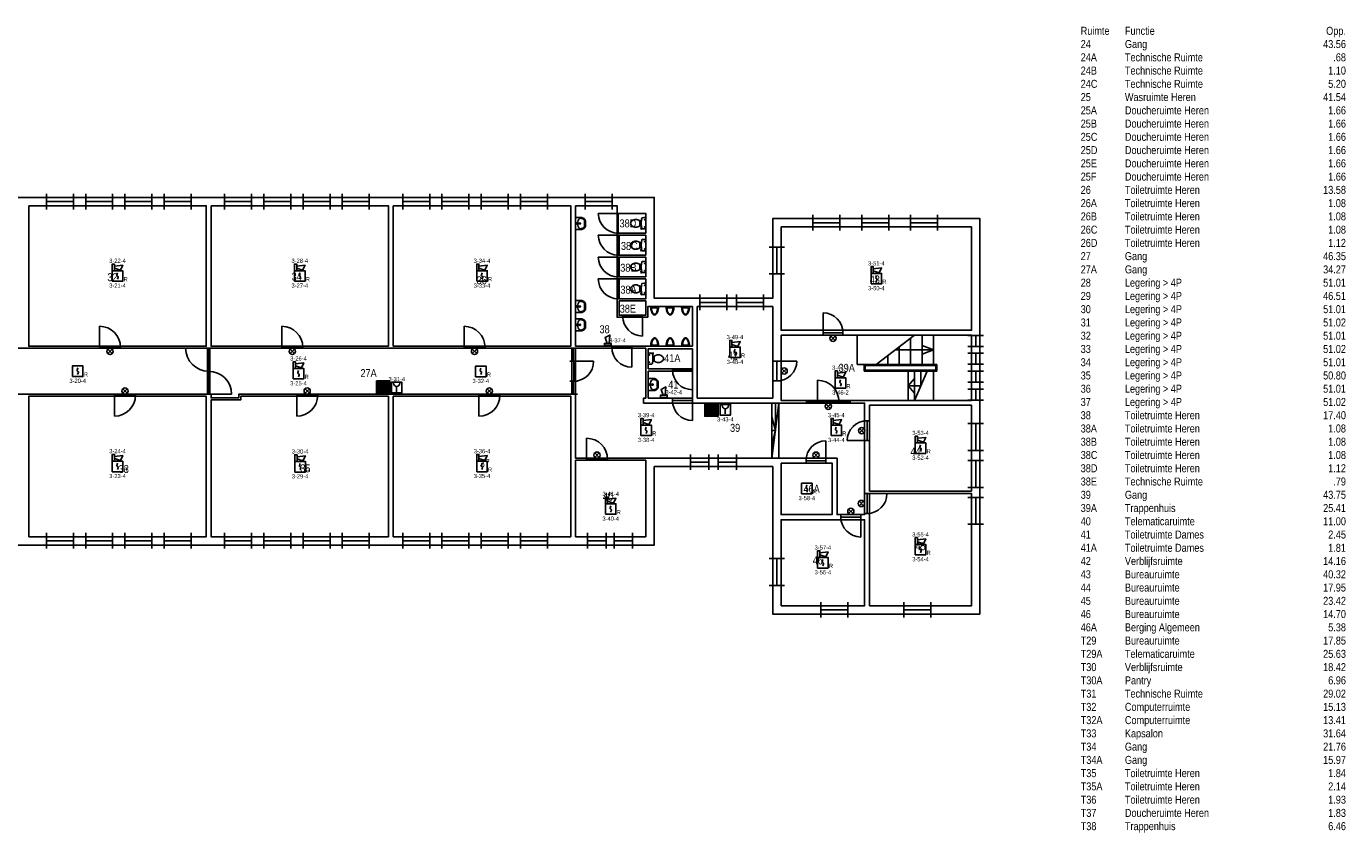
# Model space of a CAD drawing. Header units: millimetres. Extents: x 708096 to 1339077, y 428246 to 469230.
# Tile 10 of 15: x 1053513 to 1113197, y 432073 to 468566. Entities that reach past the tile are written whole.
import ezdxf
from ezdxf.enums import TextEntityAlignment as Align

# ---------------------------------------------------------------- set-up
doc = ezdxf.new("R2010")
doc.units = ezdxf.units.MM
doc.header["$LTSCALE"] = 171.31931
for name, color, linetype in [('-001 BWK', 7, 'Continuous'), ('003. HEFAS-BMI-AUTOMATISCHE MELDERS', 1, 'Continuous'), ('004. HEFAS-BMI-HANDBRANDMELDERS', 1, 'Continuous'), ('DVD-VB-V_TEXT', 7, 'Continuous'), ('FL8222--_BSLH', 7, 'Continuous')]:
    doc.layers.add(name, color=color, linetype=linetype)
doc.layers.add('DVD-VB-V-BC_Compartiment-17', color=7, linetype='Continuous', true_color=0xfce6d4)
doc.styles.add('DVD_ALG 1.8mm_RE', font='arial.ttf', dxfattribs={"height": 1.8})
doc.styles.get("Standard").update_dxf_attribs({"font": 'ARIALN.TTF'})

# ---------------------------------------------------------------- blocks, each defined once
blk = doc.blocks.new('DVDVB_32_-S-_Raam')
for p, q in [((0, -0.5), (0, 0.5)), ((1, -0.5), (1, 0.5)), ((0, 0), (1, 0))]:
    blk.add_line(p, q)
blk = doc.blocks.new('DVDVB_32_-S-_Deur')
for p, q in [((0, -0.5), (0, 0.5)), ((0, 0), (1, 0)), ((1, -0.5), (1, 0.5))]:
    blk.add_line(p, q)
blk = doc.blocks.new('DVDVB_32_-S-_DraairichtingEnkel')
blk.add_line((0, 0), (0, 1))
blk.add_arc((0, 0), 1, 0, 90)
blk = doc.blocks.new('DVDVB_32_-S-_DubbelDeur')
for p, q in [((0, -0.5), (0, 0.5)), ((1, -0.5), (1, 0.5)), ((0, 0), (1, 0))]:
    blk.add_line(p, q)
blk = doc.blocks.new('DVDVB_74_-S-_Toilet')
for p, q in [((248, 0), (-248, 0)), ((-143, -45), (-184, -45)), ((-163, -66), (-163, -24)), ((-111, -200), (-111, -230)), ((-101, -271), (-101, -250)), ((-101, -250), (-57, -250)), ((-67, -250), (-67, -268)), ((-57, -250), (-57, -267)), ((-57, -255), (-35, -255)), ((-35, -255), (-35, -260)), ((-35, -260), (35, -260)), ((35, -255), (35, -260)), ((57, -255), (35, -255)), ((57, -250), (57, -266)), ((101, -250), (57, -250)), ((67, -250), (67, -267)), ((101, -270), (101, -250)), ((111, -230), (111, -200)), ((193, -45), (152, -45)), ((173, -65), (173, -25)), ((178, -192), (183, -206)), ((181, -202), (210, -196)), ((211, -197), (208, -187)), ((262, -216), (210, -224)), ((222, -205), (259, -200)), ((264, -204), (266, -210))]:
    blk.add_line(p, q)
for centre in [(-163, -46), (173, -46)]:
    blk.add_circle(centre, 12)
for centre, radius, start, end in [((-214, -28), 43.4, 141.76979, 181.01916), ((892, -28), 1150, 180, 186.33087), ((-217, -151), 34, 186.33087, 259.29042), ((0, 994), 1200, 259.29042, 264.6981), ((80, -457), 263, 148.90771, 230.87917), ((241, -554), 450, 146.15708, 148.90771), ((-240, -231), 129, 326.15708, 0), ((-101, -292), 20, 96.93581, 142.58002), ((0, 992), 1197, 264.6981, 275.3019), ((9, -1192), 926, 84.30053, 96.93581), ((-81, -457), 263, 309.12083, 31.09229), ((99, -290), 20, 37.78172, 84.30053), ((0, 994), 1200, 275.3019, 280.72707), ((240, -231), 129, 180, 213.84292), ((-241, -554), 450, 31.09229, 33.84292), ((207, -200), 25, 195.92721, 278.47791), ((220, -196), 10, 191.88862, 277.2238), ((217, -152), 33.5, 280.72707, 353.65085), ((214, -28), 43.4, 358.98084, 38.23022), ((-893, -28), 1150, 353.65086, 0), ((260, -206), 5, 15.73978, 97.2238), ((261, -212), 5, 278.47791, 15.73977), ((0, -556), 135, 230.87917, 309.12083)]:
    blk.add_arc(centre, radius, start, end)
blk = doc.blocks.new('DVDVB_74_-S-_Urinoir')
blk.add_circle((0, -25), 25)
blk.add_open_spline([(177, 0), (0, 0), (-178, 0)], degree=2)
for points, weights, knots in [([(-178, 0), (-178, -380), (0, -380), (177, -380), (177, 0)], [1, 0.707106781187, 1, 0.707106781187, 1], [0, 0, 0, 0.25, 0.25, 0.5, 0.5, 0.5]), ([(-1, -50), (-41, -50), (-81, -50), (-140, -50), (-140, -110), (-141, -111), (-141, -113), (-140, -113), (-140, -113), (-106, -344), (-4, -350)], [1, 1, 1, 0.707106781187, 1, 1, 1, 1, 1, 0.817166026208, 0.992380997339], [0, 0, 0, 0.2, 0.2, 0.4, 0.4, 0.6, 0.6, 0.8, 0.8, 0.9958328, 0.9958328, 0.9958328]), ([(-7, -50), (32, -50), (71, -50), (72, -50), (72, -50), (132, -50), (132, -110), (132, -110), (131, -110), (131, -111), (131, -113), (132, -113), (132, -113), (99, -344), (-4, -350)], [1, 1, 1, 1, 1, 0.707106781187, 1, 1, 1, 1, 1, 1, 1, 0.817166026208, 0.992380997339], [0, 0, 0, 0.1428571, 0.1428571, 0.2857143, 0.2857143, 0.4285714, 0.4285714, 0.5714286, 0.5714286, 0.7142857, 0.7142857, 0.8571429, 0.8571429, 0.9970234, 0.9970234, 0.9970234])]:
    blk.add_rational_spline(points, weights, degree=2, knots=knots)
blk = doc.blocks.new('DVDVB_74_-S-_Wasbak')
for p, q in [((-79, -100), (79, -100)), ((0, -65), (-45, -82)), ((-37, -64), (-29, -89)), ((0, -65), (0, -153)), ((0, -65), (45, -82)), ((37, -64), (29, -89))]:
    blk.add_line(p, q)
for centre, radius in [((0, -196), 30), ((0, -196), 20), ((0, -66), 17.5)]:
    blk.add_circle(centre, radius)
blk.add_ellipse((-96, -211), major_axis=(136, 40), ratio=0.751905, start_param=1.224555, end_param=2.997882)
at = {"extrusion": (0, 0, -1)}
blk.add_ellipse((96, -211), major_axis=(-136, 40), ratio=0.751905, start_param=1.224555, end_param=2.997882, dxfattribs=at)
for points in [[(-275, 0), (-275, -118), (-275, -235)], [(275, 0), (0, 0), (-275, 0)], [(275, -236), (275, -118), (275, 0)], [(-92, -451), (0, -450), (91, -450)]]:
    blk.add_open_spline(points, degree=2)
for points in [[(-275, -235), (-270, -456), (-92, -451)], [(91, -450), (270, -456), (275, -236)]]:
    blk.add_rational_spline(points, [1, 0.707108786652, 1], degree=2)
blk.add_rational_spline([(235, -235), (231, -415), (92, -411), (92, -410), (91, -410), (0, -410), (-91, -410), (-92, -410), (-93, -411), (-231, -415), (-235, -235)], [1, 0.707108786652, 1, 1, 1, 1, 1, 1, 1, 0.707108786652, 1], degree=2, knots=[0, 0, 0, 0.2, 0.2, 0.4, 0.4, 0.6, 0.6, 0.8, 0.8, 1, 1, 1])
blk = doc.blocks.new('DVDVB_24_-S-_TrapNeer')
for p, q in [((0.75, 1), (0.25, 0)), ((0.7, 0), (0.7, 0.9)), ((0.85, 0), (0.85, 1)), ((0.55, 0), (0.55, 0.6)), ((0.85, 0.65), (1, 0.5)), ((1, 0.5), (0.5, 0.5)), ((0.85, 0.35), (1, 0.5)), ((0.4, 0), (0.4, 0.3))]:
    blk.add_line(p, q)
at = {"flags": 128}
blk.add_lwpolyline([(0, 1), (1, 1), (1, 0), (0, 0)], close=True, dxfattribs=at)
blk = doc.blocks.new('DVD_BSLH_001_v02')
at = {"layer": 'FL8222--_BSLH', "true_color": 0xbd3632}
h = blk.add_hatch(color=15, dxfattribs=at)
h.paths.add_polyline_path([(300, 300), (-300, 300), (-300, -300), (300, -300)])
h.paths.add_polyline_path([(1, -94), (-17, -94), (-17, 254), (0, 254), (11, 242), (11, 86), (21, 86, -11.935869), (21, 73), (11, 73), (11, -81)], flags=16)
h.paths.add_polyline_path([(103, -142, 0.121619), (140, -168, 0.053711), (184, -180, 0.091864), (215, -180, 0.003576), (246, -173), (246, -238), (210, -238, -0.093847), (162, -228, -0.11421), (132, -208, -0.070844), (117, -185, -0.066562)], flags=16)
h.paths.add_polyline_path([(-39, -78), (-42, -78, -0.414214), (-54, -66), (-54, 224, -0.414214), (-42, 237), (-39, 237, -0.414214), (-27, 224), (-27, -66, -0.414214)], flags=16)
h.paths.add_polyline_path([(54, -75, -0.140947), (99, -60, -0.186678), (156, -88, 0.0624), (189, -118, 0.067342), (246, -141, -0.194047), (194, -160, -0.184683), (135, -139, 0.00948), (93, -92, 0.112267)], flags=16)
h.paths.add_polyline_path([(-77, -78), (-80, -78, -0.414214), (-92, -66), (-92, 224, -0.414214), (-80, 237), (-77, 237, -0.414214), (-65, 224), (-65, -66, -0.414214)], flags=16)
h.paths.add_polyline_path([(-116, -78), (-118, -78, -0.414214), (-131, -66), (-131, 224, -0.414214), (-118, 237), (-116, 237, -0.414214), (-103, 224), (-103, -66, -0.414214)], flags=16)
h.paths.add_polyline_path([(-154, -78), (-157, -78, -0.414214), (-169, -66), (-169, 224, -0.414214), (-157, 237), (-154, 237, -0.414214), (-142, 224), (-142, -66, -0.414214)], flags=16)
h.paths.add_polyline_path([(-187, -202), (-202, -202), (-207, -169, -0.23251), (-208, -168, -0.130777), (-206, -167), (-182, -167, -0.065582), (-180, -167)], flags=16)
h.paths.add_polyline_path([(-180, -146), (-207, -146), (-208, 224, -0.414402), (-195, 237), (-193, 237, -0.414214), (-180, 224)], flags=16)
h.paths.add_polyline_path([(113, -7, -0.134714), (103, 55, 0.072408), (155, -3, 0.126765), (237, -42), (246, -42), (246, -109, -0.121842), (153, -64, -0.092222)], flags=16)
h.paths.add_polyline_path([(30, 73), (52, 73), (52, 50, 0.121659), (67, 50), (67, 73), (91, 73, -0.769185)], flags=0)
h.paths.add_polyline_path([(-217, -95), (-236, -95), (-246, -82), (-246, 242), (-234, 253), (-217, 253)], flags=16)
h.paths.add_polyline_path([(131, 58, -0.042192), (110, 124, 0.136872), (86, 153, -0.111668), (112, 152, -0.150949), (155, 117, 0.015659), (188, 49, 0.165104), (246, -7, -0.199323), (184, -3, -0.171723)], flags=16)
h.paths.add_polyline_path([(29, 86, -0.289048), (52, 112), (52, 86)], flags=0)
h.paths.add_polyline_path([(67, 86), (67, 112, -0.310761), (92, 86)], flags=0)
h.paths.add_polyline_path([(197, 69, -0.138123), (177, 120, -0.090327), (182, 184, 0.060954), (208, 123, 0.18753), (246, 90), (246, 23, -0.083194)], flags=16)
at = {"layer": 'FL8222--_BSLH', "true_color": 0xf4f8f4}
h = blk.add_hatch(color=7, dxfattribs=at)
h.paths.add_polyline_path([(-217, 253), (-234, 253), (-246, 242), (-246, -82), (-236, -95), (-217, -95)])
h.paths.add_polyline_path([(-180, 224, 0.413383), (-193, 237), (-195, 237, 0.414214), (-208, 224), (-207, -146), (-180, -146)])
h.paths.add_polyline_path([(-180, -168, 0.214869), (-180, -167, 0.054343), (-182, -167), (-206, -167, 0.130777), (-208, -168, 0.23251), (-207, -169), (-202, -202), (-187, -202)])
h.paths.add_polyline_path([(-142, 224, 0.414214), (-154, 237), (-157, 237, 0.414214), (-169, 224), (-169, -66, 0.414214), (-157, -78), (-154, -78, 0.414214), (-142, -66)])
h.paths.add_polyline_path([(-103, 224, 0.414214), (-116, 237), (-118, 237, 0.414214), (-131, 224), (-131, -66, 0.414214), (-118, -78), (-116, -78, 0.414214), (-103, -66)])
h.paths.add_polyline_path([(-65, 224, 0.414214), (-77, 237), (-80, 237, 0.414214), (-92, 224), (-92, -66, 0.414214), (-80, -78), (-77, -78, 0.414214), (-65, -66)])
h.paths.add_polyline_path([(-27, 224, 0.414214), (-39, 237), (-42, 237, 0.414214), (-54, 224), (-54, -66, 0.414214), (-42, -78), (-39, -78, 0.414214), (-27, -66)])
h.paths.add_polyline_path([(11, 73), (21, 73, 11.935869), (21, 86), (11, 86), (11, 242), (0, 254), (-17, 254), (-17, -94), (1, -94), (11, -81)])
h.paths.add_polyline_path([(30, 73), (52, 73), (52, 50, 0.121659), (67, 50), (67, 73), (91, 73, -0.769185)], flags=16)
h.paths.add_polyline_path([(29, 86, -0.289048), (52, 112), (52, 86)], flags=16)
h.paths.add_polyline_path([(67, 86), (67, 112, -0.310761), (92, 86)], flags=16)
h.paths.add_polyline_path([(246, 90, -0.18753), (208, 123, -0.060954), (182, 184, 0.090327), (177, 120, 0.138123), (197, 69, 0.083194), (246, 23)])
h.paths.add_polyline_path([(188, 49, -0.015659), (155, 117, 0.150949), (112, 152, 0.111668), (86, 153, -0.136872), (110, 124, 0.042192), (131, 58, 0.171723), (184, -3, 0.199323), (246, -7, -0.165104)])
h.paths.add_polyline_path([(246, -42), (237, -42, -0.126765), (155, -3, -0.072408), (103, 55, 0.134714), (113, -7, 0.092222), (153, -64, 0.121842), (246, -109)])
h.paths.add_polyline_path([(156, -88, 0.186678), (99, -60, 0.140947), (54, -75, -0.112267), (93, -92, -0.00948), (135, -139, 0.184683), (194, -160, 0.194047), (246, -141, -0.067342), (189, -118, -0.0624)])
h.paths.add_polyline_path([(246, -173, -0.003576), (215, -180, -0.091864), (184, -180, -0.053711), (140, -168, -0.121619), (103, -142, 0.066562), (117, -185, 0.070844), (132, -208, 0.11421), (162, -228, 0.093847), (210, -238), (246, -238)])
at = {"layer": 'FL8222--_BSLH', "color": 7, "true_color": 0xf4f8f4}
for p, q in [((-195, 237), (-193, 237)), ((-180, 224), (-180, -147)), ((11, 86), (21, 86)), ((11, 73), (21, 73)), ((29, 86), (52, 86)), ((30, 73), (52, 73)), ((52, 86), (52, 112)), ((52, 50), (52, 73)), ((67, 86), (67, 112)), ((67, 86), (92, 86)), ((67, 73), (91, 73)), ((67, 50), (67, 73)), ((-207, -146), (-180, -146))]:
    blk.add_line(p, q, dxfattribs=at)
at = {"layer": 'FL8222--_BSLH', "color": 15, "true_color": 0xbd3632}
blk.add_lwpolyline([(-300, 300), (300, 300), (300, -300), (-300, -300)], close=True, dxfattribs=at)
at = {"layer": 'FL8222--_BSLH', "color": 7, "true_color": 0xf4f8f4}
blk.add_lwpolyline([(-217, 253), (-234, 253), (-246, 242), (-246, -82), (-236, -95), (-217, -95)], close=True, dxfattribs=at)
for points in [[(-207, -146), (-208, 224, -0.414214), (-195, 237)], [(246, -7, -0.165104), (188, 49, -0.015659), (155, 117, 0.150949), (112, 152, 0.111668), (86, 153, -0.136872), (110, 124, 0.042192), (131, 58, 0.171723), (184, -3, 0.199323), (246, -7, -0.370565)], [(246, -109), (246, -42), (237, -42, -0.126765), (155, -3, -0.072408), (103, 55, 0.134714), (113, -7, 0.092222), (153, -64, 0.121842), (246, -109, 3.321527)], [(246, 23), (246, 90, -0.18753), (208, 123, -0.060954), (182, 184, 0.090327), (177, 120, 0.138123), (197, 69, 0.083194), (246, 23, 51.981878)], [(246, -141, -0.067342), (189, -118, -0.0624), (156, -88, 0.186678), (99, -60, 0.140947), (54, -75, -0.112267), (93, -92, -0.00948), (135, -139, 0.184683), (194, -160, 0.194047), (246, -141, -1.358994)], [(246, -173), (246, -238), (210, -238, -0.093847), (162, -228, -0.11421), (132, -208, -0.070844), (117, -185, -0.066562), (103, -142, 0.121619), (140, -168, 0.053711), (184, -180, 0.091864), (215, -180, 0.003576), (246, -173, -2.492094)]]:
    blk.add_lwpolyline(points, format="xyb", dxfattribs=at)
for points in [[(-157, 237), (-154, 237, -0.414214), (-142, 224), (-142, -66, -0.414214), (-154, -78), (-157, -78, -0.414214), (-169, -66), (-169, 224, -0.414214)], [(-118, 237), (-116, 237, -0.414214), (-103, 224), (-103, -66, -0.414214), (-116, -78), (-118, -78, -0.414214), (-131, -66), (-131, 224, -0.414214)], [(-80, 237), (-77, 237, -0.414214), (-65, 224), (-65, -66, -0.414214), (-77, -78), (-80, -78, -0.414214), (-92, -66), (-92, 224, -0.414214)], [(-42, 237), (-39, 237, -0.414214), (-27, 224), (-27, -66, -0.414214), (-39, -78), (-42, -78, -0.414214), (-54, -66), (-54, 224, -0.414214)], [(-202, -202), (-187, -202), (-180, -168, 0.214869), (-180, -167, 0.056985), (-182, -167), (-206, -167, 0.130777), (-208, -168, 0.23251), (-207, -169)]]:
    blk.add_lwpolyline(points, format="xyb", close=True, dxfattribs=at)
blk.add_lwpolyline([(11, 73), (11, -81), (1, -94), (-17, -94), (-17, 254), (0, 254), (11, 242), (11, 86)], dxfattribs=at)
for centre, radius, start, end in [((-193, 224), 12.5, 0, 90), ((61, 81), 40.2, 191.74498, 172.58851), ((61, 81), 31.9, 106.15567, 170.64308), ((61, 81), 31.9, 194.8661, 345.1339), ((61, 81), 31.9, 9.35692, 78.40974)]:
    blk.add_arc(centre, radius, start, end, dxfattribs=at)
at = {"layer": 'DVD-VB-V_TEXT', "lineweight": 5, "style": 'DVD_ALG 1.8mm_RE', "flags": 1}
for tag, p in [('$BI_CODE', (-300, -432)), ('$RUIMTECODE', (-300, -624)), ('$FABRIKANT', (-299, -816)), ('$BOUWJAAR', (-299, -1008)), ('$NADERE_LOCATIEBEPALING', (-298, -1200))]:
    blk.add_attdef(tag, p, '', height=120, dxfattribs=at)
at = {"layer": 'DVD-VB-V_TEXT', "lineweight": 5, "style": 'DVD_ALG 1.8mm_RE'}
blk.add_attdef('$SLANGLENGTE', (-145, -260), '', height=120, dxfattribs=at)
blk = doc.blocks.new('*U139')
at = {"layer": '003. HEFAS-BMI-AUTOMATISCHE MELDERS', "color": 1, "linetype": 'Continuous'}
blk.add_line((-170, -170), (-170, 170), dxfattribs=at)
blk.add_lwpolyline([(-170, -170), (-170, 170), (170, 170), (170, -170)], close=True, dxfattribs=at)
at = {"layer": '004. HEFAS-BMI-HANDBRANDMELDERS', "color": 1, "linetype": 'Continuous'}
blk.add_line((-1, 34), (-1, -136), dxfattribs=at)
blk.add_lwpolyline([(-170, 170), (170, 170), (170, -170), (-170, -170)], close=True, dxfattribs=at)
blk.add_arc((-1, 135), 101, 180, 0, dxfattribs=at)
at = {"layer": '003. HEFAS-BMI-AUTOMATISCHE MELDERS'}
blk.add_attdef('COMPONENTNUMMER', text='', height=135, dxfattribs=at).set_placement((3, 271), align=Align.MIDDLE_CENTER)
blk = doc.blocks.new('*U58')
at = {"layer": '003. HEFAS-BMI-AUTOMATISCHE MELDERS', "color": 1, "linetype": 'Continuous'}
blk.add_line((-170, -170), (-170, 170), dxfattribs=at)
blk.add_lwpolyline([(-170, -170), (-170, 170), (170, 170), (170, -170)], close=True, dxfattribs=at)
at = {"layer": '004. HEFAS-BMI-HANDBRANDMELDERS', "color": 1, "linetype": 'Continuous'}
blk.add_line((-1, 34), (-1, -136), dxfattribs=at)
blk.add_lwpolyline([(-170, 170), (170, 170), (170, -170), (-170, -170)], close=True, dxfattribs=at)
blk.add_arc((-1, 135), 101, 180, 0, dxfattribs=at)
at = {"layer": '003. HEFAS-BMI-AUTOMATISCHE MELDERS'}
blk.add_attdef('COMPONENTNUMMER', text='', height=135, dxfattribs=at).set_placement((0, -308), align=Align.MIDDLE_CENTER)
blk = doc.blocks.new('*U85')
at = {"layer": '003. HEFAS-BMI-AUTOMATISCHE MELDERS', "color": 1, "linetype": 'Continuous'}
for points in [[(-170, 170), (-98, 170), (-98, 387), (-170, 387)], [(-170, -170), (-170, 170), (170, 170), (170, -170)]]:
    blk.add_lwpolyline(points, close=True, dxfattribs=at)
blk.add_lwpolyline([(-98, 319), (170, 348), (91, 191), (-98, 255)], dxfattribs=at)
blk.add_lwpolyline([(1, 105), (-21, 34, 0.457698), (0, 0, -0.462378), (21, -34), (-2, -102)], format="xyb", dxfattribs=at)
at = {"layer": '003. HEFAS-BMI-AUTOMATISCHE MELDERS', "insert": (261, -170), "char_height": 135, "width": 490.19, "attachment_point": 8}
blk.add_mtext('R', dxfattribs=at)
at = {"layer": '003. HEFAS-BMI-AUTOMATISCHE MELDERS'}
for tag, p in [('COMPONENTNUMMER2', (0, 493)), ('COMPONENTNUMMER', (0, -308))]:
    blk.add_attdef(tag, text='', height=135, dxfattribs=at).set_placement(p, align=Align.MIDDLE_CENTER)
blk = doc.blocks.new('NEVENINDICATOR')
at = {"color": 1, "linetype": 'Continuous'}
for p, q in [((-120, -120), (120, 120)), ((-120, 120), (120, -120))]:
    blk.add_line(p, q, dxfattribs=at)
blk.add_circle((0, 0), 170, dxfattribs=at)
blk = doc.blocks.new('A$C1404348D')
at = {"xscale": 0.7895648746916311, "yscale": 0.7895648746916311, "zscale": 0.7895648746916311}
blk.add_blockref('NEVENINDICATOR', (0, 0), dxfattribs=at)
blk = doc.blocks.new('*U55')
at = {"layer": '003. HEFAS-BMI-AUTOMATISCHE MELDERS', "xscale": 0.75, "yscale": 0.75, "zscale": 0.75}
blk.add_blockref('A$C1404348D', (0, 0), dxfattribs=at)
blk = doc.blocks.new('*U74')
at = {"layer": '003. HEFAS-BMI-AUTOMATISCHE MELDERS', "color": 1, "linetype": 'Continuous'}
blk.add_lwpolyline([(-170, -170), (-170, 170), (170, 170), (170, -170)], close=True, dxfattribs=at)
blk.add_lwpolyline([(1, 105), (-21, 34, 0.457698), (0, 0, -0.462378), (21, -34), (-2, -102)], format="xyb", dxfattribs=at)
at = {"layer": '003. HEFAS-BMI-AUTOMATISCHE MELDERS', "insert": (261, -170), "char_height": 135, "width": 490.19, "attachment_point": 8}
blk.add_mtext('R', dxfattribs=at)
at = {"layer": '003. HEFAS-BMI-AUTOMATISCHE MELDERS'}
blk.add_attdef('COMPONENTNUMMER', text='', height=135, dxfattribs=at).set_placement((0, -308), align=Align.MIDDLE_CENTER)
blk = doc.blocks.new('*U114')
at = {"layer": '003. HEFAS-BMI-AUTOMATISCHE MELDERS', "color": 1, "linetype": 'Continuous'}
blk.add_lwpolyline([(-170, 170), (-98, 170), (-98, 387), (-170, 387)], close=True, dxfattribs=at)
blk.add_lwpolyline([(-98, 319), (170, 348), (91, 191), (-98, 255)], dxfattribs=at)
at = {"layer": '003. HEFAS-BMI-AUTOMATISCHE MELDERS'}
blk.add_attdef('COMPONENTNUMMER2', text='', height=135, dxfattribs=at).set_placement((-1, 730), align=Align.MIDDLE_CENTER)
blk = doc.blocks.new('*U115')
at = {"layer": '003. HEFAS-BMI-AUTOMATISCHE MELDERS', "color": 1, "linetype": 'Continuous'}
blk.add_lwpolyline([(-170, 170), (-98, 170), (-98, 387), (-170, 387)], close=True, dxfattribs=at)
blk.add_lwpolyline([(-98, 319), (170, 348), (91, 191), (-98, 255)], dxfattribs=at)
at = {"layer": '003. HEFAS-BMI-AUTOMATISCHE MELDERS'}
blk.add_attdef('COMPONENTNUMMER2', text='', height=135, dxfattribs=at).set_placement((1, 733), align=Align.MIDDLE_CENTER)

msp = doc.modelspace()

# ---------------------------------------------------------------- linework, layer by layer
at = {"layer": '-001 BWK'}
for p, q in [((1091413, 453268), (1091413, 452958)), ((1094703, 453268), (1091413, 453268)), ((1094658, 453223), (1091458, 453223)), ((1091458, 453223), (1091458, 453003)), ((1091458, 453003), (1094658, 453003)), ((1094658, 453003), (1094658, 453223)), ((1094703, 452958), (1094703, 453268)), ((1091413, 452958), (1094703, 452958)), ((1093403, 452958), (1093403, 451638)), ((1094553, 452958), (1093403, 452958)), ((1093691, 452628), (1093403, 452298)), ((1093691, 451638), (1093691, 452958)), ((1093691, 451638), (1094265, 452958)), ((1093978, 452298), (1093978, 452958)), ((1094553, 451638), (1094553, 452958)), ((1093403, 452298), (1093978, 452298)), ((1093691, 451968), (1093403, 452298)), ((1087558, 451518), (1087238, 449018)), ((1087238, 451518), (1087238, 449018)), ((1087558, 451518), (1087238, 451518)), ((1087398, 451518), (1087398, 450268)), ((1087558, 449018), (1087558, 451518)), ((1093403, 451638), (1094553, 451638)), ((1087238, 450893), (1087398, 450268)), ((1087238, 450268), (1087398, 450268)), ((1087238, 449643), (1087398, 450268)), ((1087238, 449018), (1087558, 449018))]:
    msp.add_line(p, q, dxfattribs=at)
for points in [[(1096653, 441963), (1096653, 459868), (1087278, 459868), (1087278, 456263), (1081918, 456263), (1081918, 460823), (1033483, 460823), (1033483, 457588), (1026563, 457588), (1026563, 466388), (1017158, 466388), (1017158, 439523), (1026533, 439523), (1026533, 446786), (1033483, 446786), (1033483, 445088), (1081918, 445088), (1081918, 448638), (1087278, 448638), (1087278, 441963)], [(1053623, 460443), (1053623, 454086), (1061648, 454086), (1061648, 460443)], [(1061868, 460443), (1061868, 454086), (1069893, 454086), (1069893, 460443)], [(1070113, 460443), (1070113, 454086), (1078138, 454086), (1078138, 460443)], [(1078358, 460443), (1078358, 454086), (1083643, 454086), (1083643, 455883), (1081628, 455883), (1081628, 455403), (1080238, 455403), (1080238, 460443)], [(1080288, 460103), (1080288, 459203), (1081538, 459203), (1081538, 460103)], [(1080338, 459113), (1080338, 458213), (1081538, 458213), (1081538, 459113)], [(1087658, 459488), (1087658, 454808), (1096273, 454808), (1096273, 459488)], [(1080338, 458123), (1080338, 457223), (1081538, 457223), (1081538, 458123)], [(1080338, 457133), (1080338, 456233), (1081538, 456233), (1081538, 457133)], [(1080328, 456143), (1080328, 455493), (1081538, 455493), (1081538, 456143)], [(1083863, 455883), (1083863, 451738), (1087278, 451738), (1087278, 455883)], [(1087658, 454588), (1087658, 451638), (1096273, 451638), (1096273, 454588)], [(1039418, 453996), (1039418, 451916), (1061701, 451916), (1061701, 453996)], [(1078191, 453996), (1061815, 453996), (1061815, 451916), (1061868, 451916), (1061868, 451746), (1063118, 451746), (1063118, 451916), (1078191, 451916)], [(1078358, 453996), (1078358, 449018), (1090188, 449018), (1090188, 446468), (1091438, 446468), (1091438, 451518), (1081438, 451518), (1081438, 451738), (1081538, 451738), (1081538, 453996)], [(1083643, 453976), (1081648, 453976), (1081648, 453071), (1083643, 453071)], [(1081648, 452966), (1081648, 451738), (1083643, 451738), (1083643, 452966)], [(1053623, 445468), (1061648, 445468), (1061648, 451826), (1053623, 451826)], [(1069893, 451826), (1063208, 451826), (1063208, 451656), (1061868, 451656), (1061868, 445468), (1069893, 445468)], [(1070113, 451826), (1070113, 445468), (1078138, 445468), (1078138, 451826)], [(1096273, 447528), (1096273, 451418), (1091658, 451418), (1091658, 447528)], [(1078358, 448928), (1078358, 445468), (1081538, 445468), (1081538, 448928)], [(1087658, 448798), (1087658, 446468), (1089968, 446468), (1089968, 448798)], [(1091658, 442343), (1096273, 442343), (1096273, 447418), (1091658, 447418)], [(1087658, 442343), (1091438, 442343), (1091438, 446233), (1087658, 446233)]]:
    msp.add_lwpolyline(points, close=True, dxfattribs=at)

# ---------------------------------------------------------------- block references
for name, p, xscale, yscale in [('DVDVB_32_-S-_Raam', (1054421, 460633), 1219.999977, 699.9988111), ('DVDVB_32_-S-_Raam', (1056196, 460633), 1219.999977, 699.9988111), ('DVDVB_32_-S-_Raam', (1057971, 460633), 1219.999977, 699.9988111), ('DVDVB_32_-S-_Raam', (1059746, 460633), 1219.999977, 699.9988111), ('DVDVB_32_-S-_Raam', (1062481, 460633), 1219.999977, 699.9988111), ('DVDVB_32_-S-_Raam', (1064256, 460633), 1219.999977, 699.9988111), ('DVDVB_32_-S-_Raam', (1066031, 460633), 1219.999977, 699.9988111), ('DVDVB_32_-S-_Raam', (1067806, 460633), 1219.999977, 699.9988111), ('DVDVB_32_-S-_Raam', (1070540, 460633), 1219.999977, 699.9988111), ('DVDVB_32_-S-_Raam', (1072315, 460633), 1219.999977, 699.9988111), ('DVDVB_32_-S-_Raam', (1074090, 460633), 1219.999977, 699.9988111), ('DVDVB_32_-S-_Raam', (1075865, 460633), 1219.999977, 699.9988111), ('DVDVB_32_-S-_Raam', (1078788, 460633), 1219.999977, 699.9988111), ('DVDVB_32_-S-_Raam', (1089098, 459678), 1219.999977, 699.9988111), ('DVDVB_32_-S-_Raam', (1091308, 459678), 1219.999977, 699.9988111), ('DVDVB_32_-S-_Raam', (1093518, 459678), 1219.999977, 699.9988111), ('DVDVB_32_-S-_Raam', (1083978, 456073), 1219.999977, 699.9988111), ('DVDVB_32_-S-_Raam', (1085638, 456073), 1219.999977, 699.9988111), ('DVDVB_32_-S-_Deur', (1080488, 455448), 899.9633696, 150), ('DVDVB_74_-S-_Urinoir', (1081935, 455883), 0.9999983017, 0.9999983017), ('DVDVB_74_-S-_Urinoir', (1082635, 455883), 0.9999983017, 0.9999983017), ('DVDVB_74_-S-_Urinoir', (1083335, 455883), 0.9999983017, 0.9999983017), ('DVDVB_32_-S-_DraairichtingEnkel', (1089558, 454698), 900.0243304, 900.0243304), ('DVDVB_32_-S-_DraairichtingEnkel', (1056823, 454041), 950.0122772, 950.0122772), ('DVDVB_32_-S-_DraairichtingEnkel', (1065068, 454041), 950.0122772, 950.0122772), ('DVDVB_32_-S-_DraairichtingEnkel', (1073313, 454041), 950.0123231, 950.0123231), ('DVDVB_24_-S-_TrapNeer', (1091103, 453268), 3450, 1320), ('DVDVB_32_-S-_Deur', (1079998, 454041), 900.0245051, 150), ('DVDVB_32_-S-_Deur', (1082743, 453019), 900.0244485, 165), ('DVDVB_32_-S-_DraairichtingEnkel', (1057498, 451871), 950.0122772, -950.0122772), ('DVDVB_32_-S-_DraairichtingEnkel', (1065743, 451871), 950.0121092, -950.0121092), ('DVDVB_32_-S-_DraairichtingEnkel', (1073988, 451871), 949.951001, -949.951001), ('DVDVB_32_-S-_Deur', (1082743, 451628), 900.0244485, 280), ('DVDVB_32_-S-_Raam', (1088808, 451578), 499.5116591, 180), ('DVDVB_32_-S-_Raam', (1090277, 451578), 500.0000447, 180), ('DVDVB_32_-S-_DraairichtingEnkel', (1078858, 448973), 949.9511118, 949.9511118), ('DVDVB_32_-S-_Raam', (1083553, 448837), 839.9970833, 699.9988111), ('DVDVB_32_-S-_Raam', (1084803, 448837), 839.9970833, 699.9988111), ('DVDVB_32_-S-_Deur', (1088788, 448908), 899.9634082, 280), ('DVDVB_32_-S-_Deur', (1090363, 446351), 899.9634162, 295), ('DVDVB_32_-S-_Raam', (1054421, 445287), 1219.999977, 699.9988111), ('DVDVB_32_-S-_Raam', (1056196, 445287), 1219.999977, 699.9988111), ('DVDVB_32_-S-_Raam', (1057971, 445287), 1219.999977, 699.9988111), ('DVDVB_32_-S-_Raam', (1059746, 445287), 1219.999977, 699.9988111), ('DVDVB_32_-S-_Raam', (1062481, 445287), 1219.999977, 699.9988111), ('DVDVB_32_-S-_Raam', (1064256, 445287), 1219.999977, 699.9988111), ('DVDVB_32_-S-_Raam', (1066031, 445287), 1219.999977, 699.9988111), ('DVDVB_32_-S-_Raam', (1067806, 445287), 1219.999977, 699.9988111), ('DVDVB_32_-S-_Raam', (1070540, 445287), 1219.999977, 699.9988111), ('DVDVB_32_-S-_Raam', (1072315, 445287), 1219.999977, 699.9988111), ('DVDVB_32_-S-_Raam', (1074090, 445287), 1219.999977, 699.9988111), ('DVDVB_32_-S-_Raam', (1075865, 445287), 1219.999977, 699.9988111), ('DVDVB_32_-S-_Raam', (1078898, 445287), 839.9970833, 699.9988111), ('DVDVB_32_-S-_Raam', (1080098, 445287), 839.9970833, 699.9988111), ('DVDVB_32_-S-_Raam', (1089458, 442153), 1219.999977, 699.9988111), ('DVDVB_32_-S-_Raam', (1093208, 442153), 1219.999977, 699.9988111)]:
    msp.add_blockref(name, p, dxfattribs=dict(at, xscale=xscale, yscale=yscale))
for name, p, xscale, yscale, rotation in [('DVDVB_74_-S-_Wasbak', (1078358, 459643), 0.9999983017, 0.9999983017, 90), ('DVDVB_32_-S-_DraairichtingEnkel', (1080288, 460103), 899.9938965, -899.9938965, 270), ('DVDVB_32_-S-_Deur', (1080288, 460103), 899.9938965, 110, 270), ('DVDVB_74_-S-_Toilet', (1081538, 459652), 0.9999983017, 0.9999983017, 270), ('DVDVB_32_-S-_DraairichtingEnkel', (1080288, 459113), 899.9938869, -899.9938869, 270), ('DVDVB_32_-S-_Deur', (1080288, 458213), 899.9938869, 160, 90), ('DVDVB_74_-S-_Toilet', (1081538, 458663), 0.9999983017, 0.9999983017, 270), ('DVDVB_32_-S-_Raam', (1087468, 457358), 1219.999977, 699.9988111, 90), ('DVDVB_32_-S-_DraairichtingEnkel', (1080288, 458123), 899.9938869, -899.9938869, 270), ('DVDVB_32_-S-_Deur', (1080288, 457223), 899.9938869, 160, 90), ('DVDVB_74_-S-_Toilet', (1081538, 457673), 0.9999983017, 0.9999983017, 270), ('DVDVB_32_-S-_DraairichtingEnkel', (1080288, 457133), 900.0244534, -900.0244534, 270), ('DVDVB_32_-S-_Deur', (1080288, 456233), 900.0244534, 160, 90), ('DVDVB_74_-S-_Toilet', (1081538, 456683), 0.9999983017, 0.9999983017, 270), ('DVDVB_74_-S-_Wasbak', (1078358, 455886), 0.9999983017, 0.9999983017, 90), ('DVDVB_32_-S-_DraairichtingEnkel', (1081388, 455448), 899.9633696, 899.9633696, 180), ('DVDVB_74_-S-_Wasbak', (1078358, 455056), 0.9999983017, 0.9999983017, 90), ('DVDVB_32_-S-_Deur', (1090458, 454698), 900.0243304, 280, 180), ('DVDVB_74_-S-_Urinoir', (1081935, 454086), 0.9999983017, 0.9999983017, 180), ('DVDVB_74_-S-_Urinoir', (1082635, 454086), 0.9999983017, 0.9999983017, 180), ('DVDVB_74_-S-_Urinoir', (1083335, 454086), 0.9999983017, 0.9999983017, 180), ('DVDVB_32_-S-_Raam', (1096463, 454578), 499.9991509, 699.9988111, 270), ('DVDVB_32_-S-_Deur', (1057773, 454041), 950.0122772, 150, 180), ('DVDVB_32_-S-_DraairichtingEnkel', (1061758, 453996), 1039.993286, -1039.993286, 270), ('DVDVB_32_-S-_DubbelDeur', (1061758, 453996), 2079.986572, 174, 270), ('DVDVB_32_-S-_Deur', (1066018, 454041), 950.0122772, 150, 180), ('DVDVB_32_-S-_Deur', (1074263, 454041), 950.0123231, 150, 180), ('DVDVB_32_-S-_Raam', (1078273, 453406), 589.9975079, 349.9994056, 90), ('DVDVB_32_-S-_DraairichtingEnkel', (1080898, 454041), 900.0245051, 900.0245051, 180), ('DVDVB_74_-S-_Toilet', (1081648, 453526), 0.9999983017, 0.9999983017, 90), ('DVDVB_32_-S-_Raam', (1096463, 453768), 494.9979486, 699.9988111, 270), ('DVDVB_32_-S-_Deur', (1078275, 452506), 899.9939038, 227, 90), ('DVDVB_32_-S-_DraairichtingEnkel', (1078275, 453406), 899.9939038, 899.9939038, 270), ('DVDVB_32_-S-_DraairichtingEnkel', (1083643, 453019), 900.0244485, 900.0244485, 180), ('DVDVB_32_-S-_Deur', (1087468, 452518), 899.9939341, 440, 90), ('DVDVB_32_-S-_DraairichtingEnkel', (1087468, 453418), 899.9939341, 899.9939341, 270), ('DVDVB_32_-S-_DraairichtingEnkel', (1061758, 451916), -1039.993286, 1039.993286, 270), ('DVDVB_32_-S-_Raam', (1078273, 452506), 589.9975079, 349.9994056, 270), ('DVDVB_74_-S-_Wasbak', (1081648, 452352), 0.9999983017, 0.9999983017, 90), ('DVDVB_32_-S-_DraairichtingEnkel', (1089308, 451578), -969.3603963, -969.3603963, 180), ('DVDVB_32_-S-_Raam', (1096463, 452958), 499.9991509, 699.9988111, 270), ('DVDVB_32_-S-_Deur', (1058448, 451871), 950.0122772, 150, 180), ('DVDVB_32_-S-_Deur', (1066693, 451871), 950.0121092, 150, 180), ('DVDVB_32_-S-_Deur', (1074938, 451871), 949.951001, 150, 180), ('DVDVB_32_-S-_Raam', (1096463, 452148), 494.9979486, 699.9988111, 270), ('DVDVB_32_-S-_DraairichtingEnkel', (1083643, 451628), 900.0244485, 900.0244485, 180), ('DVDVB_32_-S-_Deur', (1089308, 451578), -969.3603963, 180, 180), ('DVDVB_32_-S-_DraairichtingEnkel', (1091548, 449818), 899.9939293, 899.9939293, 90), ('DVDVB_32_-S-_Deur', (1091548, 450718), 899.9939293, 280, 270), ('DVDVB_32_-S-_Raam', (1096463, 450588), 1219.999977, 699.9988111, 270), ('DVDVB_32_-S-_DraairichtingEnkel', (1089688, 448908), 899.9634082, -899.9634082, 180), ('DVDVB_32_-S-_Deur', (1079808, 448973), 949.9511118, 150, 180), ('DVDVB_32_-S-_Raam', (1096463, 448918), 1219.999977, 699.9988111, 270), ('DVDVB_32_-S-_Deur', (1091548, 446518), 899.9939019, 280, 90), ('DVDVB_32_-S-_DraairichtingEnkel', (1091548, 447418), 899.9939019, 899.9939019, 270), ('DVDVB_32_-S-_Raam', (1096463, 447248), 1219.999977, 699.9988111, 270), ('DVDVB_32_-S-_DraairichtingEnkel', (1091263, 446351), 899.9634162, 899.9634162, 180), ('DVDVB_32_-S-_Raam', (1087468, 443253), 1219.999977, 699.9988111, 90)]:
    msp.add_blockref(name, p, dxfattribs=dict(at, xscale=xscale, yscale=yscale, rotation=rotation))
at = {"layer": '003. HEFAS-BMI-AUTOMATISCHE MELDERS', "xscale": 1.403670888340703, "yscale": 1.403670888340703, "zscale": 1.403670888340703}
for name, p, values in [('*U85', (1057636, 457265), {'COMPONENTNUMMER': '3-21-4', 'COMPONENTNUMMER2': '3-22-4'}), ('*U85', (1065881, 457265), {'COMPONENTNUMMER': '3-27-4', 'COMPONENTNUMMER2': '3-28-4'}), ('*U85', (1074126, 457265), {'COMPONENTNUMMER': '3-33-4', 'COMPONENTNUMMER2': '3-34-4'}), ('*U85', (1091966, 457148), {'COMPONENTNUMMER': '3-50-4', 'COMPONENTNUMMER2': '3-51-4'}), ('*U85', (1085571, 453811), {'COMPONENTNUMMER': '3-48-4', 'COMPONENTNUMMER2': '3-49-4'}), ('*U85', (1065825, 452844), {'COMPONENTNUMMER': '3-25-4', 'COMPONENTNUMMER2': '3-26-4'}), ('*U74', (1055835, 452956), {'COMPONENTNUMMER': '3-20-4'}), ('*U74', (1074072, 452949), {'COMPONENTNUMMER': '3-32-4'}), ('*U85', (1090341, 452425), {'COMPONENTNUMMER': '3-46-2', 'COMPONENTNUMMER2': '3-47-2'}), ('*U139', (1070266, 452222), {'COMPONENTNUMMER': '3-31-4'}), ('*U58', (1085135, 451214), {'COMPONENTNUMMER': '3-43-4'}), ('*U85', (1081552, 450279), {'COMPONENTNUMMER': '3-38-4', 'COMPONENTNUMMER2': '3-39-4'}), ('*U85', (1090155, 450279), {'COMPONENTNUMMER': '3-44-4', 'COMPONENTNUMMER2': '3-45-4'}), ('*U85', (1093966, 449473), {'COMPONENTNUMMER': '3-52-4', 'COMPONENTNUMMER2': '3-53-4'}), ('*U85', (1057636, 448647), {'COMPONENTNUMMER': '3-23-4', 'COMPONENTNUMMER2': '3-24-4'}), ('*U85', (1065896, 448633), {'COMPONENTNUMMER': '3-29-4', 'COMPONENTNUMMER2': '3-30-4'}), ('*U85', (1074126, 448647), {'COMPONENTNUMMER': '3-35-4', 'COMPONENTNUMMER2': '3-36-4'}), ('*U74', (1088823, 447647), {'COMPONENTNUMMER': '3-58-4'}), ('*U85', (1079948, 446718), {'COMPONENTNUMMER': '3-40-4', 'COMPONENTNUMMER2': '3-41-4'}), ('*U85', (1093966, 444881), {'COMPONENTNUMMER': '3-54-4', 'COMPONENTNUMMER2': '3-55-4'}), ('*U85', (1089548, 444288), {'COMPONENTNUMMER': '3-56-4', 'COMPONENTNUMMER2': '3-57-4'})]:
    msp.add_blockref(name, p, dxfattribs=at).add_auto_attribs(values)
at = {"layer": '003. HEFAS-BMI-AUTOMATISCHE MELDERS'}
ref = msp.add_blockref('*U114', (1079425, 454356), dxfattribs=dict(at, xscale=-1.403670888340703, yscale=1.403670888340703, zscale=1.403670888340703, rotation=270))
ref.add_attrib('COMPONENTNUMMER2', '3-37-4', dxfattribs={"height": 189.5}).set_placement((1080260, 454355), align=Align.MIDDLE_CENTER)
at = {"layer": '003. HEFAS-BMI-AUTOMATISCHE MELDERS', "xscale": 1.403670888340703, "yscale": 1.403670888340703, "zscale": 1.403670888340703}
for p in [(1090008, 454447), (1057298, 453855), (1065543, 453855), (1073788, 453855), (1087796, 452968), (1057973, 452057), (1066218, 452057), (1074463, 452057), (1089792, 451372), (1091298, 450268), (1079333, 449159), (1089238, 449159), (1091286, 446968), (1090813, 446610)]:
    msp.add_blockref('*U55', p, dxfattribs=at)
at = {"layer": '003. HEFAS-BMI-AUTOMATISCHE MELDERS'}
ref = msp.add_blockref('*U115', (1081961, 452005), dxfattribs=dict(at, xscale=-1.403670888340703, yscale=1.403670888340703, zscale=1.403670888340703, rotation=270))
ref.add_attrib('COMPONENTNUMMER2', '3-42-4', dxfattribs={"height": 189.5}).set_placement((1082800, 452007), align=Align.MIDDLE_CENTER)
at = {"layer": 'DVD-VB-V-BC_Compartiment-17'}
for p in [(1069649, 452216), (1084504, 451218)]:
    msp.add_blockref('DVD_BSLH_001_v02', p, dxfattribs=at).add_auto_attribs({'$SLANGLENGTE': '30'})

# ---------------------------------------------------------------- texts
at = {"layer": '-001 BWK'}
for s, p in [('Ruimte', (1101212, 468185)), ('Functie', (1103212, 468185)), ('24', (1101212, 467585)), ('Gang', (1103212, 467585)), ('24A', (1101212, 466985)), ('Technische Ruimte', (1103212, 466985)), ('24B', (1101212, 466385)), ('Technische Ruimte', (1103212, 466385)), ('24C', (1101212, 465785)), ('Technische Ruimte', (1103212, 465785)), ('25', (1101212, 465185)), ('Wasruimte Heren', (1103212, 465185)), ('25A', (1101212, 464585)), ('Doucheruimte Heren', (1103212, 464585)), ('25B', (1101212, 463985)), ('Doucheruimte Heren', (1103212, 463985)), ('25C', (1101212, 463385)), ('Doucheruimte Heren', (1103212, 463385)), ('25D', (1101212, 462785)), ('Doucheruimte Heren', (1103212, 462785)), ('25E', (1101212, 462185)), ('Doucheruimte Heren', (1103212, 462185)), ('Doucheruimte Heren', (1103212, 461585)), ('25F', (1101212, 461585)), ('Toiletruimte Heren', (1103212, 460985)), ('26', (1101212, 460985)), ('Toiletruimte Heren', (1103212, 460385)), ('26A', (1101212, 460385)), ('Toiletruimte Heren', (1103212, 459785)), ('38D', (1080348, 459469)), ('26B', (1101212, 459785)), ('Toiletruimte Heren', (1103212, 459185)), ('26C', (1101212, 459185)), ('Toiletruimte Heren', (1103212, 458585)), ('38C', (1080413, 458448)), ('26D', (1101212, 458585)), ('38B', (1080382, 457462)), ('27', (1101212, 457985)), ('Gang', (1103212, 457985)), ('32', (1057178, 457032)), ('34', (1065516, 457063)), ('36', (1073886, 456893)), ('43', (1091667, 456929)), ('27A', (1101212, 457385)), ('Gang', (1103212, 457385)), ('38A', (1080388, 456468)), ('28', (1101212, 456785)), ('Legering > 4P', (1103212, 456785)), ('29', (1101212, 456185)), ('Legering > 4P', (1103212, 456185)), ('38E', (1080357, 455607)), ('30', (1101212, 455585)), ('Legering > 4P', (1103212, 455585)), ('38', (1079442, 454676)), ('31', (1101212, 454985)), ('Legering > 4P', (1103212, 454985)), ('32', (1101212, 454385)), ('Legering > 4P', (1103212, 454385)), ('41A', (1082371, 453368)), ('42', (1085242, 453487)), ('33', (1101212, 453785)), ('Legering > 4P', (1103212, 453785)), ('27A', (1068628, 452692)), ('39A', (1090260, 452931)), ('34', (1101212, 453185)), ('Legering > 4P', (1103212, 453185)), ('41', (1082553, 452174)), ('35', (1101212, 452585)), ('Legering > 4P', (1103212, 452585)), ('36', (1101212, 451985)), ('Legering > 4P', (1103212, 451985)), ('37', (1101212, 451385)), ('Legering > 4P', (1103212, 451385)), ('38', (1101212, 450785)), ('Toiletruimte Heren', (1103212, 450785)), ('39', (1085348, 450215)), ('38A', (1101212, 450185)), ('Toiletruimte Heren', (1103212, 450185)), ('44', (1093506, 449131)), ('38B', (1101212, 449585)), ('Toiletruimte Heren', (1103212, 449585)), ('37', (1074025, 448616)), ('38C', (1101212, 448985)), ('Toiletruimte Heren', (1103212, 448985)), ('33', (1057690, 448352)), ('35', (1065904, 448383)), ('38D', (1101212, 448385)), ('Toiletruimte Heren', (1103212, 448385)), ('46A', (1088673, 447456)), ('38E', (1101212, 447785)), ('Technische Ruimte', (1103212, 447785)), ('40', (1079598, 447097)), ('39', (1101212, 447185)), ('Gang', (1103212, 447185)), ('39A', (1101212, 446585)), ('Trappenhuis', (1103212, 446585)), ('40', (1101212, 445985)), ('Telematicaruimte', (1103212, 445985)), ('41', (1101212, 445385)), ('Toiletruimte Dames', (1103212, 445385)), ('45', (1093737, 444856)), ('41A', (1101212, 444785)), ('Toiletruimte Dames', (1103212, 444785)), ('46', (1089088, 444212)), ('42', (1101212, 444185)), ('Verblijfsruimte', (1103212, 444185)), ('43', (1101212, 443585)), ('Bureauruimte', (1103212, 443585)), ('44', (1101212, 442985)), ('Bureauruimte', (1103212, 442985)), ('45', (1101212, 442385)), ('Bureauruimte', (1103212, 442385)), ('46', (1101212, 441785)), ('Bureauruimte', (1103212, 441785)), ('46A', (1101212, 441185)), ('Berging Algemeen', (1103212, 441185)), ('T29', (1101212, 440585)), ('Bureauruimte', (1103212, 440585)), ('T29A', (1101212, 439985)), ('Telematicaruimte', (1103212, 439985)), ('T30', (1101212, 439385)), ('Verblijfsruimte', (1103212, 439385)), ('T30A', (1101212, 438785)), ('Pantry', (1103212, 438785)), ('T31', (1101212, 438185)), ('Technische Ruimte', (1103212, 438185)), ('T32', (1101212, 437585)), ('Computerruimte', (1103212, 437585)), ('T32A', (1101212, 436985)), ('Computerruimte', (1103212, 436985)), ('T33', (1101212, 436385)), ('Kapsalon', (1103212, 436385)), ('T34', (1101212, 435785)), ('Gang', (1103212, 435785)), ('T34A', (1101212, 435185)), ('Gang', (1103212, 435185)), ('T35', (1101212, 434585)), ('Toiletruimte Heren', (1103212, 434585)), ('T35A', (1101212, 433985)), ('Toiletruimte Heren', (1103212, 433985)), ('T36', (1101212, 433385)), ('Toiletruimte Heren', (1103212, 433385)), ('T37', (1101212, 432785)), ('Doucheruimte Heren', (1103212, 432785)), ('T38', (1101212, 432185)), ('Trappenhuis', (1103212, 432185))]:
    msp.add_text(s, height=360, dxfattribs=at).set_placement(p)
for s, p in [('Opp.', (1113212, 468185)), ('    43.56', (1113212, 467585)), ('      .68', (1113212, 466985)), ('     1.10', (1113212, 466385)), ('     5.20', (1113212, 465785)), ('    41.54', (1113212, 465185)), ('     1.66', (1113212, 464585)), ('     1.66', (1113212, 463985)), ('     1.66', (1113212, 463385)), ('     1.66', (1113212, 462785)), ('     1.66', (1113212, 462185)), ('     1.66', (1113212, 461585)), ('    13.58', (1113212, 460985)), ('     1.08', (1113212, 460385)), ('     1.08', (1113212, 459785)), ('     1.08', (1113212, 459185)), ('     1.12', (1113212, 458585)), ('    46.35', (1113212, 457985)), ('    34.27', (1113212, 457385)), ('    51.01', (1113212, 456785)), ('    46.51', (1113212, 456185)), ('    51.01', (1113212, 455585)), ('    51.02', (1113212, 454985)), ('    51.01', (1113212, 454385)), ('    51.02', (1113212, 453785)), ('    51.01', (1113212, 453185)), ('    50.80', (1113212, 452585)), ('    51.01', (1113212, 451985)), ('    51.02', (1113212, 451385)), ('    17.40', (1113212, 450785)), ('     1.08', (1113212, 450185)), ('     1.08', (1113212, 449585)), ('     1.08', (1113212, 448985)), ('     1.12', (1113212, 448385)), ('      .79', (1113212, 447785)), ('    43.75', (1113212, 447185)), ('    25.41', (1113212, 446585)), ('    11.00', (1113212, 445985)), ('     2.45', (1113212, 445385)), ('     1.81', (1113212, 444785)), ('    14.16', (1113212, 444185)), ('    40.32', (1113212, 443585)), ('    17.95', (1113212, 442985)), ('    23.42', (1113212, 442385)), ('    14.70', (1113212, 441785)), ('     5.38', (1113212, 441185)), ('    17.85', (1113212, 440585)), ('    25.63', (1113212, 439985)), ('    18.42', (1113212, 439385)), ('     6.96', (1113212, 438785)), ('    29.02', (1113212, 438185)), ('    15.13', (1113212, 437585)), ('    13.41', (1113212, 436985)), ('    31.64', (1113212, 436385)), ('    21.76', (1113212, 435785)), ('    15.97', (1113212, 435185)), ('     1.84', (1113212, 434585)), ('     2.14', (1113212, 433985)), ('     1.93', (1113212, 433385)), ('     1.83', (1113212, 432785)), ('     6.46', (1113212, 432185))]:
    msp.add_text(s, height=360, dxfattribs=at).set_placement(p, align=Align.RIGHT)

doc.saveas('drawing.dxf')
